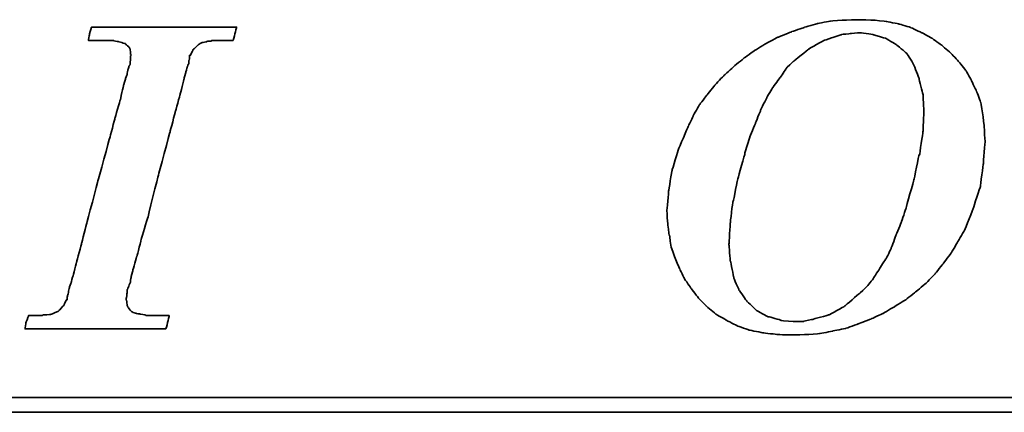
# Model space of a CAD drawing. Header units: millimetres. Extents: x 453 to 817, y 102 to 231.
# Tile 32 of 57: x 722.77 to 738.5, y 135.55 to 141.82. Entities that reach past the tile are written whole.
import ezdxf

# ---------------------------------------------------------------- set-up
doc = ezdxf.new("R2010")
doc.units = ezdxf.units.MM
doc.layers.add('DIM', color=4, linetype='CONTINUOUS')
doc.layers.add('layer 1', color=7, linetype='CONTINUOUS')

# ---------------------------------------------------------------- blocks, each defined once
blk = doc.blocks.new('TBI MOTION logo(完整正式版)')
at = {"layer": 'layer 1', "color": 22, "lineweight": 35}
for points, knots in [([(-11.34375, -6.98375), (-11.34375, -6.98375), (-10.91375, -7.43875), (-10.91375, -7.43875), (-10.91375, -7.43875), (-10.91375, -7.43875), (-10.38625, -7.87125), (-10.38625, -7.87125), (-10.38625, -7.87125), (-10.38625, -7.87125), (-9.81125, -8.20375), (-9.81125, -8.20375), (-9.81125, -8.20375), (-9.81125, -8.20375), (-9.21125, -8.51875), (-9.21125, -8.51875), (-9.21125, -8.51875), (-9.21125, -8.51875), (-8.51625, -8.75875), (-8.51625, -8.75875), (-8.51625, -8.75875), (-8.51625, -8.75875), (-7.77125, -8.90375), (-7.77125, -8.90375), (-7.77125, -8.90375), (-7.77125, -8.90375), (-6.97875, -8.99875), (-6.97875, -8.99875), (-6.97875, -8.99875), (-6.97875, -8.99875), (-6.14125, -9.02375), (-6.14125, -9.02375), (-6.14125, -9.02375), (-6.14125, -9.02375), (-5.37125, -8.99875), (-5.37125, -8.99875), (-5.37125, -8.99875), (-5.37125, -8.99875), (-4.65375, -8.94875), (-4.65375, -8.94875), (-4.65375, -8.94875), (-4.65375, -8.94875), (-3.93375, -8.80625), (-3.93375, -8.80625), (-3.93375, -8.80625), (-3.93375, -8.80625), (-3.21375, -8.66375), (-3.21375, -8.66375), (-3.21375, -8.66375), (-3.21375, -8.66375), (-2.49375, -8.39875), (-2.49375, -8.39875), (-2.49375, -8.39875), (-2.49375, -8.39875), (-1.79875, -8.13375), (-1.79875, -8.13375), (-1.79875, -8.13375), (-1.79875, -8.13375), (-1.17375, -7.84375), (-1.17375, -7.84375), (-1.17375, -7.84375), (-1.17375, -7.84375), (-0.52375, -7.46375), (-0.52375, -7.46375), (-0.52375, -7.46375), (-0.52375, -7.46375), (0.10124, -7.07875), (0.10124, -7.07875), (0.10124, -7.07875), (0.10124, -7.07875), (0.67625, -6.62375), (0.67625, -6.62375), (0.67625, -6.62375), (0.67625, -6.62375), (1.24874, -6.14375), (1.24874, -6.14375), (1.24874, -6.14375), (1.24874, -6.14375), (1.72874, -5.64125), (1.72874, -5.64125), (1.72874, -5.64125), (1.72874, -5.64125), (2.18624, -5.06375), (2.18624, -5.06375), (2.18624, -5.06375), (2.18624, -5.06375), (2.61625, -4.48874), (2.61625, -4.48874), (2.61625, -4.48874), (2.61625, -4.48874), (3.00125, -3.83874), (3.00125, -3.83874), (3.00125, -3.83874), (3.00125, -3.83874), (3.36124, -3.21374), (3.36124, -3.21374), (3.36124, -3.21374), (3.36124, -3.21374), (3.84374, -1.99125), (3.84374, -1.99125), (3.84374, -1.99125), (3.84374, -1.99125), (4.22625, -0.81875), (4.22625, -0.81875), (4.22625, -0.81875), (4.22625, -0.81875), (4.39125, 0.45624), (4.39125, 0.45624), (4.39125, 0.45624), (4.39125, 0.45624), (4.48874, 1.70124), (4.48874, 1.70124), (4.48874, 1.70124), (4.48874, 1.70124), (4.43874, 2.44625), (4.43874, 2.44625), (4.43874, 2.44625), (4.43874, 2.44625), (4.36874, 3.14125), (4.36874, 3.14125), (4.36874, 3.14125), (4.36874, 3.14125), (4.25125, 3.81125), (4.25125, 3.81125), (4.25125, 3.81125), (4.25125, 3.81125), (4.03124, 4.41125), (4.03124, 4.41125), (4.03124, 4.41125), (4.03124, 4.41125), (3.74374, 5.01125), (3.74374, 5.01125), (3.74374, 5.01125), (3.74374, 5.01125), (3.43124, 5.58875), (3.43124, 5.58875), (3.43124, 5.58875), (3.43124, 5.58875), (3.02625, 6.09125), (3.02625, 6.09125), (3.02625, 6.09125), (3.02625, 6.09125), (2.59374, 6.54875), (2.59374, 6.54875), (2.59374, 6.54875), (2.59374, 6.54875), (2.09124, 6.98125), (2.09124, 6.98125), (2.09124, 6.98125), (2.09124, 6.98125), (1.56124, 7.36625), (1.56124, 7.36625), (1.56124, 7.36625), (1.56124, 7.36625), (0.98624, 7.67625), (0.98624, 7.67625), (0.98624, 7.67625), (0.98624, 7.67625), (0.38624, 7.96375), (0.38624, 7.96375), (0.38624, 7.96375), (0.38624, 7.96375), (-0.25875, 8.15625), (-0.25875, 8.15625), (-0.25875, 8.15625), (-0.25875, 8.15625), (-0.98125, 8.30125), (-0.98125, 8.30125), (-0.98125, 8.30125), (-0.98125, 8.30125), (-1.70124, 8.37125), (-1.70124, 8.37125), (-1.70124, 8.37125), (-1.70124, 8.37125), (-2.49375, 8.39624), (-2.49375, 8.39624), (-2.49375, 8.39624), (-2.49375, 8.39624), (-3.28625, 8.37125), (-3.28625, 8.37125), (-3.28625, 8.37125), (-3.28625, 8.37125), (-4.05125, 8.32125), (-4.05125, 8.32125), (-4.05125, 8.32125), (-4.05125, 8.32125), (-4.77375, 8.18125), (-4.77375, 8.18125), (-4.77375, 8.18125), (-4.77375, 8.18125), (-5.51625, 7.96375), (-5.51625, 7.96375), (-5.51625, 7.96375), (-5.51625, 7.96375), (-6.21125, 7.72625), (-6.21125, 7.72625), (-6.21125, 7.72625), (-6.21125, 7.72625), (-6.92875, 7.43625), (-6.92875, 7.43625), (-6.92875, 7.43625), (-6.92875, 7.43625), (-7.57875, 7.10125), (-7.57875, 7.10125), (-7.57875, 7.10125), (-7.57875, 7.10125), (-8.24875, 6.69125), (-8.24875, 6.69125), (-8.24875, 6.69125), (-8.24875, 6.69125), (-8.84875, 6.26125), (-8.84875, 6.26125), (-8.84875, 6.26125), (-8.84875, 6.26125), (-9.42625, 5.78125), (-9.42625, 5.78125), (-9.42625, 5.78125), (-9.42625, 5.78125), (-9.95375, 5.30125), (-9.95375, 5.30125), (-9.95375, 5.30125), (-9.95375, 5.30125), (-10.43375, 4.79624), (-10.43375, 4.79624), (-10.43375, 4.79624), (-10.43375, 4.79624), (-10.88875, 4.22125), (-10.88875, 4.22125), (-10.88875, 4.22125), (-10.88875, 4.22125), (-11.29875, 3.69375), (-11.29875, 3.69375), (-11.29875, 3.69375), (-11.29875, 3.69375), (-11.63375, 3.09125), (-11.63375, 3.09125), (-11.63375, 3.09125), (-11.63375, 3.09125), (-11.91875, 2.49625), (-11.91875, 2.49625), (-11.91875, 2.49625), (-11.91875, 2.49625), (-12.44875, 1.24625), (-12.44875, 1.24625), (-12.44875, 1.24625), (-12.44875, 1.24625), (-12.80875, 0.06874), (-12.80875, 0.06874), (-12.80875, 0.06874), (-12.80875, 0.06874), (-12.99875, -1.07875), (-12.99875, -1.07875), (-12.99875, -1.07875), (-12.99875, -1.07875), (-13.09375, -2.18375), (-13.09375, -2.18375), (-13.09375, -2.18375), (-13.09375, -2.18375), (-13.04875, -2.85375), (-13.04875, -2.85375), (-13.04875, -2.85375), (-13.04875, -2.85375), (-12.97375, -3.50375), (-12.97375, -3.50375), (-12.97375, -3.50375), (-12.97375, -3.50375), (-12.95375, -3.50375), (-12.95375, -3.50375), (-12.95375, -3.50375), (-12.95375, -3.50375), (-12.85375, -4.17375), (-12.85375, -4.17375), (-12.85375, -4.17375), (-12.85375, -4.17375), (-12.63875, -4.77624), (-12.63875, -4.77624), (-12.63875, -4.77624), (-12.63875, -4.77624), (-12.39875, -5.35125), (-12.39875, -5.35125), (-12.39875, -5.35125), (-12.39875, -5.35125), (-12.11375, -5.92875), (-12.11375, -5.92875), (-12.11375, -5.92875), (-12.11375, -5.92875), (-11.75375, -6.45375), (-11.75375, -6.45375), (-11.75375, -6.45375), (-11.75375, -6.45375), (-11.34375, -6.98375), (-11.34375, -6.98375)], [0, 0, 0, 0, 0.01369863, 0.01369863, 0.01369863, 0.01369864, 0.02739726, 0.02739726, 0.02739726, 0.02739727, 0.04109589, 0.04109589, 0.04109589, 0.0410959, 0.05479452, 0.05479452, 0.05479452, 0.05479453, 0.06849315, 0.06849315, 0.06849315, 0.06849316, 0.08219178, 0.08219178, 0.08219178, 0.08219179, 0.09589041, 0.09589041, 0.09589041, 0.09589042, 0.10958904, 0.10958904, 0.10958904, 0.10958905, 0.12328767, 0.12328767, 0.12328767, 0.12328768, 0.1369863, 0.1369863, 0.1369863, 0.13698631, 0.15068493, 0.15068493, 0.15068493, 0.15068494, 0.16438356, 0.16438356, 0.16438356, 0.16438357, 0.17808219, 0.17808219, 0.17808219, 0.1780822, 0.19178082, 0.19178082, 0.19178082, 0.19178083, 0.20547945, 0.20547945, 0.20547945, 0.20547946, 0.21917808, 0.21917808, 0.21917808, 0.21917809, 0.23287671, 0.23287671, 0.23287671, 0.23287672, 0.24657534, 0.24657534, 0.24657534, 0.24657535, 0.26027397, 0.26027397, 0.26027397, 0.26027398, 0.2739726, 0.2739726, 0.2739726, 0.27397261, 0.28767123, 0.28767123, 0.28767123, 0.28767124, 0.30136986, 0.30136986, 0.30136986, 0.30136987, 0.31506849, 0.31506849, 0.31506849, 0.3150685, 0.32876712, 0.32876712, 0.32876712, 0.32876713, 0.34246575, 0.34246575, 0.34246575, 0.34246576, 0.35616438, 0.35616438, 0.35616438, 0.35616439, 0.36986301, 0.36986301, 0.36986301, 0.36986302, 0.38356164, 0.38356164, 0.38356164, 0.38356165, 0.39726027, 0.39726027, 0.39726027, 0.39726028, 0.4109589, 0.4109589, 0.4109589, 0.41095891, 0.42465753, 0.42465753, 0.42465753, 0.42465754, 0.43835616, 0.43835616, 0.43835616, 0.43835617, 0.45205479, 0.45205479, 0.45205479, 0.4520548, 0.46575342, 0.46575342, 0.46575342, 0.46575343, 0.47945205, 0.47945205, 0.47945205, 0.47945206, 0.49315068, 0.49315068, 0.49315068, 0.49315069, 0.50684932, 0.50684932, 0.50684932, 0.50684933, 0.52054795, 0.52054795, 0.52054795, 0.52054796, 0.53424658, 0.53424658, 0.53424658, 0.53424659, 0.54794521, 0.54794521, 0.54794521, 0.54794522, 0.56164384, 0.56164384, 0.56164384, 0.56164385, 0.57534247, 0.57534247, 0.57534247, 0.57534248, 0.5890411, 0.5890411, 0.5890411, 0.58904111, 0.60273973, 0.60273973, 0.60273973, 0.60273974, 0.61643836, 0.61643836, 0.61643836, 0.61643837, 0.63013699, 0.63013699, 0.63013699, 0.630137, 0.64383562, 0.64383562, 0.64383562, 0.64383563, 0.65753425, 0.65753425, 0.65753425, 0.65753426, 0.67123288, 0.67123288, 0.67123288, 0.67123289, 0.68493151, 0.68493151, 0.68493151, 0.68493152, 0.69863014, 0.69863014, 0.69863014, 0.69863015, 0.71232877, 0.71232877, 0.71232877, 0.71232878, 0.7260274, 0.7260274, 0.7260274, 0.72602741, 0.73972603, 0.73972603, 0.73972603, 0.73972604, 0.75342466, 0.75342466, 0.75342466, 0.75342467, 0.76712329, 0.76712329, 0.76712329, 0.7671233, 0.78082192, 0.78082192, 0.78082192, 0.78082193, 0.79452055, 0.79452055, 0.79452055, 0.79452056, 0.80821918, 0.80821918, 0.80821918, 0.80821919, 0.82191781, 0.82191781, 0.82191781, 0.82191782, 0.83561644, 0.83561644, 0.83561644, 0.83561645, 0.84931507, 0.84931507, 0.84931507, 0.84931508, 0.8630137, 0.8630137, 0.8630137, 0.86301371, 0.87671233, 0.87671233, 0.87671233, 0.87671234, 0.89041096, 0.89041096, 0.89041096, 0.89041097, 0.90410959, 0.90410959, 0.90410959, 0.9041096, 0.91780822, 0.91780822, 0.91780822, 0.91780823, 0.93150685, 0.93150685, 0.93150685, 0.93150686, 0.94520548, 0.94520548, 0.94520548, 0.94520549, 0.95890411, 0.95890411, 0.95890411, 0.95890412, 0.97260274, 0.97260274, 0.97260274, 0.97260275, 0.98630137, 0.98630137, 0.98630137, 0.98630138, 1, 1, 1, 1]), ([(-40.59125, -7.94375), (-40.59125, -7.94375), (-40.97375, -7.94375), (-40.97375, -7.94375), (-40.97375, -7.94375), (-40.97375, -7.94375), (-41.38125, -7.94375), (-41.38125, -7.94375), (-41.38125, -7.94375), (-41.38125, -7.94375), (-41.54875, -7.94375), (-41.54875, -7.94375), (-41.54875, -7.94375), (-41.54875, -7.94375), (-41.59875, -7.94375), (-41.59875, -7.94375), (-41.59875, -7.94375), (-41.59875, -7.94375), (-41.88375, -7.94375), (-41.88375, -7.94375), (-41.88375, -7.94375), (-41.88375, -7.94375), (-41.90875, -7.91875), (-41.90875, -7.91875), (-41.90875, -7.91875), (-41.90875, -7.91875), (-42.19875, -7.87125), (-42.19875, -7.87125), (-42.19875, -7.87125), (-42.19875, -7.87125), (-42.43875, -7.82375), (-42.43875, -7.82375), (-42.43875, -7.82375), (-42.43875, -7.82375), (-42.45875, -7.82375), (-42.45875, -7.82375), (-42.45875, -7.82375), (-42.45875, -7.82375), (-42.48625, -7.82375), (-42.48625, -7.82375), (-42.48625, -7.82375), (-42.48625, -7.82375), (-42.67625, -7.72375), (-42.67625, -7.72375), (-42.67625, -7.72375), (-42.67625, -7.72375), (-42.70125, -7.70375), (-42.70125, -7.70375), (-42.70125, -7.70375), (-42.70125, -7.70375), (-42.72375, -7.67875), (-42.72375, -7.67875), (-42.72375, -7.67875), (-42.72375, -7.67875), (-42.86875, -7.48875), (-42.86875, -7.48875), (-42.86875, -7.48875), (-42.86875, -7.48875), (-42.89375, -7.43875), (-42.89375, -7.43875), (-42.89375, -7.43875), (-42.89375, -7.43875), (-42.91875, -7.38875), (-42.91875, -7.38875), (-42.91875, -7.38875), (-42.91875, -7.38875), (-42.93875, -7.12875), (-42.93875, -7.12875), (-42.93875, -7.12875), (-42.93875, -7.12875), (-42.96375, -7.10375), (-42.96375, -7.10375), (-42.96375, -7.10375), (-42.96375, -7.10375), (-42.96375, -7.05375), (-42.96375, -7.05375), (-42.96375, -7.05375), (-42.96375, -7.05375), (-42.96375, -7.00875), (-42.96375, -7.00875), (-42.96375, -7.00875), (-42.96375, -7.00875), (-42.91875, -6.69625), (-42.91875, -6.69625), (-42.91875, -6.69625), (-42.91875, -6.69625), (-42.91875, -6.62375), (-42.91875, -6.62375), (-42.91875, -6.62375), (-42.91875, -6.62375), (-42.91875, -6.59625), (-42.91875, -6.59625), (-42.91875, -6.59625), (-42.91875, -6.59625), (-42.91875, -6.57375), (-42.91875, -6.57375), (-42.91875, -6.57375), (-42.91875, -6.57375), (-42.91875, -6.52875), (-42.91875, -6.52875), (-42.91875, -6.52875), (-42.91875, -6.52875), (-42.89375, -6.50375), (-42.89375, -6.50375), (-42.89375, -6.50375), (-42.89375, -6.50375), (-42.84375, -6.38375), (-42.84375, -6.38375), (-42.84375, -6.38375), (-42.84375, -6.38375), (-42.84375, -6.35875), (-42.84375, -6.35875), (-42.84375, -6.35875), (-42.84375, -6.35875), (-42.74625, -6.14375), (-42.74625, -6.14375), (-42.74625, -6.14375), (-42.74625, -6.14375), (-42.70125, -5.85375), (-42.70125, -5.85375), (-42.70125, -5.85375), (-42.70125, -5.85375), (-42.60375, -5.47125), (-42.60375, -5.47125), (-42.60375, -5.47125), (-42.60375, -5.47125), (-42.60375, -5.44875), (-42.60375, -5.44875), (-42.60375, -5.44875), (-42.60375, -5.44875), (-42.38875, -4.67875), (-42.38875, -4.67875), (-42.38875, -4.67875), (-42.38875, -4.67875), (-42.36375, -4.65375), (-42.36375, -4.65375), (-42.36375, -4.65375), (-42.36375, -4.65375), (-42.12375, -3.69625), (-42.12375, -3.69625), (-42.12375, -3.69625), (-42.12375, -3.69625), (-42.12375, -3.67374), (-42.12375, -3.67374), (-42.12375, -3.67374), (-42.12375, -3.67374), (-41.78875, -2.59374), (-41.78875, -2.59374), (-41.78875, -2.59374), (-41.78875, -2.59374), (-41.18875, -0.19375), (-41.18875, -0.19375), (-41.18875, -0.19375), (-41.18875, -0.19375), (-40.54375, 2.20624), (-40.54375, 2.20624), (-40.54375, 2.20624), (-40.54375, 2.20624), (-40.25375, 3.30875), (-40.25375, 3.30875), (-40.25375, 3.30875), (-40.25375, 3.30875), (-39.98875, 4.27125), (-39.98875, 4.27125), (-39.98875, 4.27125), (-39.98875, 4.27125), (-39.77375, 5.13125), (-39.77375, 5.13125), (-39.77375, 5.13125), (-39.77375, 5.13125), (-39.67875, 5.47125), (-39.67875, 5.47125), (-39.67875, 5.47125), (-39.67875, 5.47125), (-39.60375, 5.75625), (-39.60375, 5.75625), (-39.60375, 5.75625), (-39.60375, 5.75625), (-39.60375, 5.78125), (-39.60375, 5.78125), (-39.60375, 5.78125), (-39.60375, 5.78125), (-39.50875, 5.97125), (-39.50875, 5.97125), (-39.50875, 5.97125), (-39.50875, 5.97125), (-39.50875, 6.13875), (-39.50875, 6.13875), (-39.50875, 6.13875), (-39.50875, 6.13875), (-39.48625, 6.16625), (-39.48625, 6.16625), (-39.48625, 6.16625), (-39.48625, 6.16625), (-39.46125, 6.28625), (-39.46125, 6.28625), (-39.46125, 6.28625), (-39.46125, 6.28625), (-39.46125, 6.42625), (-39.46125, 6.42625), (-39.46125, 6.42625), (-39.46125, 6.42625), (-39.41375, 6.42625), (-39.41375, 6.42625), (-39.41375, 6.42625), (-39.41375, 6.42625), (-39.29375, 6.69125), (-39.29375, 6.69125), (-39.29375, 6.69125), (-39.29375, 6.69125), (-39.26875, 6.74125), (-39.26875, 6.74125), (-39.26875, 6.74125), (-39.26875, 6.74125), (-39.24375, 6.76625), (-39.24375, 6.76625), (-39.24375, 6.76625), (-39.24375, 6.76625), (-38.98375, 7.00624), (-38.98375, 7.00624), (-38.98375, 7.00624), (-38.98375, 7.00624), (-38.95625, 7.02624), (-38.95625, 7.02624), (-38.95625, 7.02624), (-38.95625, 7.02624), (-38.78875, 7.12624), (-38.78875, 7.12624), (-38.78875, 7.12624), (-38.78875, 7.12624), (-38.76375, 7.12624), (-38.76375, 7.12624), (-38.76375, 7.12624), (-38.76375, 7.12624), (-38.74375, 7.12624), (-38.74375, 7.12624), (-38.74375, 7.12624), (-38.74375, 7.12624), (-38.52875, 7.17125), (-38.52875, 7.17125), (-38.52875, 7.17125), (-38.52875, 7.17125), (-38.52875, 7.19624), (-38.52875, 7.19624), (-38.52875, 7.19624), (-38.52875, 7.19624), (-38.50375, 7.19624), (-38.50375, 7.19624), (-38.50375, 7.19624), (-38.50375, 7.19624), (-38.26125, 7.21875), (-38.26125, 7.21875), (-38.26125, 7.21875), (-38.26125, 7.21875), (-38.23875, 7.24624), (-38.23875, 7.24624), (-38.23875, 7.24624), (-38.23875, 7.24624), (-38.21625, 7.24624), (-38.21625, 7.24624), (-38.21625, 7.24624), (-38.21625, 7.24624), (-38.18875, 7.24624), (-38.18875, 7.24624), (-38.18875, 7.24624), (-38.18875, 7.24624), (-37.90375, 7.24624), (-37.90375, 7.24624), (-37.90375, 7.24624), (-37.90375, 7.24624), (-37.85375, 7.24624), (-37.85375, 7.24624), (-37.85375, 7.24624), (-37.85375, 7.24624), (-37.75875, 7.24624), (-37.75875, 7.24624), (-37.75875, 7.24624), (-37.75875, 7.24624), (-37.42375, 7.24624), (-37.42375, 7.24624), (-37.42375, 7.24624), (-37.42375, 7.24624), (-37.08875, 7.24624), (-37.08875, 7.24624), (-37.08875, 7.24624), (-37.08875, 7.24624), (-37.06375, 7.24624), (-37.06375, 7.24624), (-37.06375, 7.24624), (-37.06375, 7.24624), (-37.06375, 7.26624), (-37.06375, 7.26624), (-37.06375, 7.26624), (-37.06375, 7.26624), (-37.03875, 7.29125), (-37.03875, 7.29125), (-37.03875, 7.29125), (-37.03875, 7.29125), (-37.03875, 7.31625), (-37.03875, 7.31625), (-37.03875, 7.31625), (-37.03875, 7.31625), (-36.94125, 7.67625), (-36.94125, 7.67625), (-36.94125, 7.67625), (-36.94125, 7.67625), (-36.86875, 7.98625), (-36.86875, 7.98625), (-36.86875, 7.98625), (-36.86875, 7.98625), (-36.98875, 7.98625), (-36.98875, 7.98625), (-36.98875, 7.98625), (-36.98875, 7.98625), (-37.42375, 7.98625), (-37.42375, 7.98625), (-37.42375, 7.98625), (-37.42375, 7.98625), (-37.94875, 7.98625), (-37.94875, 7.98625), (-37.94875, 7.98625), (-37.94875, 7.98625), (-38.57375, 7.98625), (-38.57375, 7.98625), (-38.57375, 7.98625), (-38.57375, 7.98625), (-39.29375, 7.98625), (-39.29375, 7.98625), (-39.29375, 7.98625), (-39.29375, 7.98625), (-40.82875, 7.98625), (-40.82875, 7.98625), (-40.82875, 7.98625), (-40.82875, 7.98625), (-42.36375, 7.98625), (-42.36375, 7.98625), (-42.36375, 7.98625), (-42.36375, 7.98625), (-43.08375, 7.98625), (-43.08375, 7.98625), (-43.08375, 7.98625), (-43.08375, 7.98625), (-43.70875, 7.98625), (-43.70875, 7.98625), (-43.70875, 7.98625), (-43.70875, 7.98625), (-44.23375, 7.98625), (-44.23375, 7.98625), (-44.23375, 7.98625), (-44.23375, 7.98625), (-44.66875, 7.98625), (-44.66875, 7.98625), (-44.66875, 7.98625), (-44.66875, 7.98625), (-44.88375, 7.98625), (-44.88375, 7.98625), (-44.88375, 7.98625), (-44.88375, 7.98625), (-44.90875, 7.94125), (-44.90875, 7.94125), (-44.90875, 7.94125), (-44.90875, 7.94125), (-44.90875, 7.91625), (-44.90875, 7.91625), (-44.90875, 7.91625), (-44.90875, 7.91625), (-45.00375, 7.55625), (-45.00375, 7.55625), (-45.00375, 7.55625), (-45.00375, 7.55625), (-45.05375, 7.24624), (-45.05375, 7.24624), (-45.05375, 7.24624), (-45.05375, 7.24624), (-44.61875, 7.24624), (-44.61875, 7.24624), (-44.61875, 7.24624), (-44.61875, 7.24624), (-44.11375, 7.24624), (-44.11375, 7.24624), (-44.11375, 7.24624), (-44.11375, 7.24624), (-43.99375, 7.24624), (-43.99375, 7.24624), (-43.99375, 7.24624), (-43.99375, 7.24624), (-43.94625, 7.24624), (-43.94625, 7.24624), (-43.94625, 7.24624), (-43.94625, 7.24624), (-43.92374, 7.24624), (-43.92374, 7.24624), (-43.92374, 7.24624), (-43.92374, 7.24624), (-43.65875, 7.24624), (-43.65875, 7.24624), (-43.65875, 7.24624), (-43.65875, 7.24624), (-43.63875, 7.21875), (-43.63875, 7.21875), (-43.63875, 7.21875), (-43.63875, 7.21875), (-43.46875, 7.19624), (-43.46875, 7.19624), (-43.46875, 7.19624), (-43.46875, 7.19624), (-43.39875, 7.19624), (-43.39875, 7.19624), (-43.39875, 7.19624), (-43.39875, 7.19624), (-43.37125, 7.17125), (-43.37125, 7.17125), (-43.37125, 7.17125), (-43.37125, 7.17125), (-43.34875, 7.17125), (-43.34875, 7.17125), (-43.34875, 7.17125), (-43.34875, 7.17125), (-43.20375, 7.12624), (-43.20375, 7.12624), (-43.20375, 7.12624), (-43.20375, 7.12624), (-43.05875, 7.07624), (-43.05875, 7.07624), (-43.05875, 7.07624), (-43.05875, 7.07624), (-43.01375, 7.07624), (-43.01375, 7.07624), (-43.01375, 7.07624), (-43.01375, 7.07624), (-42.98875, 7.02624), (-42.98875, 7.02624), (-42.98875, 7.02624), (-42.98875, 7.02624), (-42.79875, 6.86125), (-42.79875, 6.86125), (-42.79875, 6.86125), (-42.79875, 6.86125), (-42.77375, 6.81125), (-42.77375, 6.81125), (-42.77375, 6.81125), (-42.77375, 6.81125), (-42.74625, 6.76625), (-42.74625, 6.76625), (-42.74625, 6.76625), (-42.74625, 6.76625), (-42.72375, 6.47625), (-42.72375, 6.47625), (-42.72375, 6.47625), (-42.72375, 6.47625), (-42.70125, 6.45124), (-42.70125, 6.45124), (-42.70125, 6.45124), (-42.70125, 6.45124), (-42.70125, 6.42625), (-42.70125, 6.42625), (-42.70125, 6.42625), (-42.70125, 6.42625), (-42.72375, 6.40625), (-42.72375, 6.40625), (-42.72375, 6.40625), (-42.72375, 6.40625), (-42.74625, 5.97125), (-42.74625, 5.97125), (-42.74625, 5.97125), (-42.74625, 5.97125), (-42.74625, 5.94625), (-42.74625, 5.94625), (-42.74625, 5.94625), (-42.74625, 5.94625), (-42.74625, 5.92625), (-42.74625, 5.92625), (-42.74625, 5.92625), (-42.74625, 5.92625), (-42.77375, 5.87625), (-42.77375, 5.87625), (-42.77375, 5.87625), (-42.77375, 5.87625), (-42.81875, 5.80625), (-42.81875, 5.80625), (-42.81875, 5.80625), (-42.81875, 5.80625), (-42.86875, 5.63625), (-42.86875, 5.63625), (-42.86875, 5.63625), (-42.86875, 5.63625), (-42.91875, 5.39625), (-42.91875, 5.39625), (-42.91875, 5.39625), (-42.91875, 5.39625), (-42.91875, 5.37124), (-42.91875, 5.37124), (-42.91875, 5.37124), (-42.91875, 5.37124), (-43.01375, 5.10874), (-43.01375, 5.10874), (-43.01375, 5.10874), (-43.01375, 5.10874), (-43.10875, 4.77124), (-43.10875, 4.77124), (-43.10875, 4.77124), (-43.10875, 4.77124), (-43.29875, 3.95625), (-43.29875, 3.95625), (-43.29875, 3.95625), (-43.29875, 3.95625), (-43.58875, 2.95125), (-43.58875, 2.95125), (-43.58875, 2.95125), (-43.58875, 2.95125), (-43.87375, 1.87125), (-43.87375, 1.87125), (-43.87375, 1.87125), (-43.87375, 1.87125), (-44.52625, -0.50374), (-44.52625, -0.50374), (-44.52625, -0.50374), (-44.52625, -0.50374), (-45.14875, -2.85375), (-45.14875, -2.85375), (-45.14875, -2.85375), (-45.14875, -2.85375), (-45.43375, -3.95875), (-45.43375, -3.95875), (-45.43375, -3.95875), (-45.43375, -3.95875), (-45.69875, -4.96875), (-45.69875, -4.96875), (-45.69875, -4.96875), (-45.69875, -4.96875), (-45.91375, -5.78375), (-45.91375, -5.78375), (-45.91375, -5.78375), (-45.91375, -5.78375), (-46.01375, -6.11875), (-46.01375, -6.11875), (-46.01375, -6.11875), (-46.01375, -6.11875), (-46.01375, -6.14375), (-46.01375, -6.14375), (-46.01375, -6.14375), (-46.01375, -6.14375), (-46.10875, -6.40875), (-46.10875, -6.40875), (-46.10875, -6.40875), (-46.10875, -6.40875), (-46.15375, -6.64875), (-46.15375, -6.64875), (-46.15375, -6.64875), (-46.15375, -6.64875), (-46.20375, -6.83875), (-46.20375, -6.83875), (-46.20375, -6.83875), (-46.20375, -6.83875), (-46.22875, -6.93375), (-46.22875, -6.93375), (-46.22875, -6.93375), (-46.22875, -6.93375), (-46.22875, -7.07875), (-46.22875, -7.07875), (-46.22875, -7.07875), (-46.22875, -7.07875), (-46.27375, -7.07875), (-46.27375, -7.07875), (-46.27375, -7.07875), (-46.27375, -7.07875), (-46.39375, -7.34375), (-46.39375, -7.34375), (-46.39375, -7.34375), (-46.39375, -7.34375), (-46.39375, -7.36875), (-46.39375, -7.36875), (-46.39375, -7.36875), (-46.39375, -7.36875), (-46.42125, -7.38875), (-46.42125, -7.38875), (-46.42125, -7.38875), (-46.42125, -7.38875), (-46.68375, -7.67875), (-46.68375, -7.67875), (-46.68375, -7.67875), (-46.68375, -7.67875), (-46.70875, -7.70375), (-46.70875, -7.70375), (-46.70875, -7.70375), (-46.70875, -7.70375), (-46.75375, -7.72375), (-46.75375, -7.72375), (-46.75375, -7.72375), (-46.75375, -7.72375), (-47.08875, -7.87125), (-47.08875, -7.87125), (-47.08875, -7.87125), (-47.08875, -7.87125), (-47.11625, -7.87125), (-47.11625, -7.87125), (-47.11625, -7.87125), (-47.11625, -7.87125), (-47.13875, -7.89375), (-47.13875, -7.89375), (-47.13875, -7.89375), (-47.13875, -7.89375), (-47.56875, -7.91875), (-47.56875, -7.91875), (-47.56875, -7.91875), (-47.56875, -7.91875), (-47.59625, -7.94375), (-47.59625, -7.94375), (-47.59625, -7.94375), (-47.59625, -7.94375), (-47.64375, -7.94375), (-47.64375, -7.94375), (-47.64375, -7.94375), (-47.64375, -7.94375), (-47.73625, -7.94375), (-47.73625, -7.94375), (-47.73625, -7.94375), (-47.73625, -7.94375), (-48.07375, -7.94375), (-48.07375, -7.94375), (-48.07375, -7.94375), (-48.07375, -7.94375), (-48.36125, -7.94375), (-48.36125, -7.94375), (-48.36125, -7.94375), (-48.36125, -7.94375), (-48.36125, -7.96625), (-48.36125, -7.96625), (-48.36125, -7.96625), (-48.36125, -7.96625), (-48.36125, -7.99125), (-48.36125, -7.99125), (-48.36125, -7.99125), (-48.36125, -7.99125), (-48.38875, -8.01375), (-48.38875, -8.01375), (-48.38875, -8.01375), (-48.38875, -8.01375), (-48.50875, -8.34875), (-48.50875, -8.34875), (-48.50875, -8.34875), (-48.50875, -8.34875), (-48.55375, -8.68625), (-48.55375, -8.68625), (-48.55375, -8.68625), (-48.55375, -8.68625), (-48.45875, -8.68625), (-48.45875, -8.68625), (-48.45875, -8.68625), (-48.45875, -8.68625), (-48.07375, -8.68625), (-48.07375, -8.68625), (-48.07375, -8.68625), (-48.07375, -8.68625), (-47.52375, -8.68625), (-47.52375, -8.68625), (-47.52375, -8.68625), (-47.52375, -8.68625), (-46.92375, -8.68625), (-46.92375, -8.68625), (-46.92375, -8.68625), (-46.92375, -8.68625), (-46.25375, -8.68625), (-46.25375, -8.68625), (-46.25375, -8.68625), (-46.25375, -8.68625), (-46.20375, -8.68625), (-46.20375, -8.68625), (-46.20375, -8.68625), (-46.20375, -8.68625), (-44.71375, -8.68625), (-44.71375, -8.68625), (-44.71375, -8.68625), (-44.71375, -8.68625), (-43.22875, -8.68625), (-43.22875, -8.68625), (-43.22875, -8.68625), (-43.22875, -8.68625), (-42.55875, -8.68625), (-42.55875, -8.68625), (-42.55875, -8.68625), (-42.55875, -8.68625), (-42.50875, -8.68625), (-42.50875, -8.68625), (-42.50875, -8.68625), (-42.50875, -8.68625), (-41.93375, -8.68625), (-41.93375, -8.68625), (-41.93375, -8.68625), (-41.93375, -8.68625), (-41.38125, -8.68625), (-41.38125, -8.68625), (-41.38125, -8.68625), (-41.38125, -8.68625), (-40.97375, -8.68625), (-40.97375, -8.68625), (-40.97375, -8.68625), (-40.97375, -8.68625), (-40.78125, -8.68625), (-40.78125, -8.68625), (-40.78125, -8.68625), (-40.78125, -8.68625), (-40.78125, -8.63875), (-40.78125, -8.63875), (-40.78125, -8.63875), (-40.78125, -8.63875), (-40.75875, -8.63875), (-40.75875, -8.63875), (-40.75875, -8.63875), (-40.75875, -8.63875), (-40.66375, -8.27875), (-40.66375, -8.27875), (-40.66375, -8.27875), (-40.66375, -8.27875), (-40.59125, -7.94375), (-40.59125, -7.94375)], [0, 0, 0, 0, 0.00558659, 0.00558659, 0.00558659, 0.0055866, 0.01117318, 0.01117318, 0.01117318, 0.01117319, 0.01675978, 0.01675978, 0.01675978, 0.01675979, 0.02234637, 0.02234637, 0.02234637, 0.02234638, 0.02793296, 0.02793296, 0.02793296, 0.02793297, 0.03351955, 0.03351955, 0.03351955, 0.03351956, 0.03910615, 0.03910615, 0.03910615, 0.03910616, 0.04469274, 0.04469274, 0.04469274, 0.04469275, 0.05027933, 0.05027933, 0.05027933, 0.05027934, 0.05586592, 0.05586592, 0.05586592, 0.05586593, 0.06145251, 0.06145251, 0.06145251, 0.06145252, 0.06703911, 0.06703911, 0.06703911, 0.06703912, 0.0726257, 0.0726257, 0.0726257, 0.07262571, 0.07821229, 0.07821229, 0.07821229, 0.0782123, 0.08379888, 0.08379888, 0.08379888, 0.08379889, 0.08938547, 0.08938547, 0.08938547, 0.08938548, 0.09497207, 0.09497207, 0.09497207, 0.09497208, 0.10055866, 0.10055866, 0.10055866, 0.10055867, 0.10614525, 0.10614525, 0.10614525, 0.10614526, 0.11173184, 0.11173184, 0.11173184, 0.11173185, 0.11731844, 0.11731844, 0.11731844, 0.11731845, 0.12290503, 0.12290503, 0.12290503, 0.12290504, 0.12849162, 0.12849162, 0.12849162, 0.12849163, 0.13407821, 0.13407821, 0.13407821, 0.13407822, 0.1396648, 0.1396648, 0.1396648, 0.13966481, 0.1452514, 0.1452514, 0.1452514, 0.14525141, 0.15083799, 0.15083799, 0.15083799, 0.150838, 0.15642458, 0.15642458, 0.15642458, 0.15642459, 0.16201117, 0.16201117, 0.16201117, 0.16201118, 0.16759777, 0.16759777, 0.16759777, 0.16759778, 0.17318436, 0.17318436, 0.17318436, 0.17318437, 0.17877095, 0.17877095, 0.17877095, 0.17877096, 0.18435754, 0.18435754, 0.18435754, 0.18435755, 0.18994413, 0.18994413, 0.18994413, 0.18994414, 0.19553073, 0.19553073, 0.19553073, 0.19553074, 0.20111732, 0.20111732, 0.20111732, 0.20111733, 0.20670391, 0.20670391, 0.20670391, 0.20670392, 0.2122905, 0.2122905, 0.2122905, 0.21229051, 0.21787709, 0.21787709, 0.21787709, 0.2178771, 0.22346369, 0.22346369, 0.22346369, 0.2234637, 0.22905028, 0.22905028, 0.22905028, 0.22905029, 0.23463687, 0.23463687, 0.23463687, 0.23463688, 0.24022346, 0.24022346, 0.24022346, 0.24022347, 0.24581006, 0.24581006, 0.24581006, 0.24581007, 0.25139665, 0.25139665, 0.25139665, 0.25139666, 0.25698324, 0.25698324, 0.25698324, 0.25698325, 0.26256983, 0.26256983, 0.26256983, 0.26256984, 0.26815642, 0.26815642, 0.26815642, 0.26815643, 0.27374302, 0.27374302, 0.27374302, 0.27374303, 0.27932961, 0.27932961, 0.27932961, 0.27932962, 0.2849162, 0.2849162, 0.2849162, 0.28491621, 0.29050279, 0.29050279, 0.29050279, 0.2905028, 0.29608939, 0.29608939, 0.29608939, 0.2960894, 0.30167598, 0.30167598, 0.30167598, 0.30167599, 0.30726257, 0.30726257, 0.30726257, 0.30726258, 0.31284916, 0.31284916, 0.31284916, 0.31284917, 0.31843575, 0.31843575, 0.31843575, 0.31843576, 0.32402235, 0.32402235, 0.32402235, 0.32402236, 0.32960894, 0.32960894, 0.32960894, 0.32960895, 0.33519553, 0.33519553, 0.33519553, 0.33519554, 0.34078212, 0.34078212, 0.34078212, 0.34078213, 0.34636872, 0.34636872, 0.34636872, 0.34636873, 0.35195531, 0.35195531, 0.35195531, 0.35195532, 0.3575419, 0.3575419, 0.3575419, 0.35754191, 0.36312849, 0.36312849, 0.36312849, 0.3631285, 0.36871508, 0.36871508, 0.36871508, 0.36871509, 0.37430168, 0.37430168, 0.37430168, 0.37430169, 0.37988827, 0.37988827, 0.37988827, 0.37988828, 0.38547486, 0.38547486, 0.38547486, 0.38547487, 0.39106145, 0.39106145, 0.39106145, 0.39106146, 0.39664804, 0.39664804, 0.39664804, 0.39664805, 0.40223464, 0.40223464, 0.40223464, 0.40223465, 0.40782123, 0.40782123, 0.40782123, 0.40782124, 0.41340782, 0.41340782, 0.41340782, 0.41340783, 0.41899441, 0.41899441, 0.41899441, 0.41899442, 0.42458101, 0.42458101, 0.42458101, 0.42458102, 0.4301676, 0.4301676, 0.4301676, 0.43016761, 0.43575419, 0.43575419, 0.43575419, 0.4357542, 0.44134078, 0.44134078, 0.44134078, 0.44134079, 0.44692737, 0.44692737, 0.44692737, 0.44692738, 0.45251397, 0.45251397, 0.45251397, 0.45251398, 0.45810056, 0.45810056, 0.45810056, 0.45810057, 0.46368715, 0.46368715, 0.46368715, 0.46368716, 0.46927374, 0.46927374, 0.46927374, 0.46927375, 0.47486034, 0.47486034, 0.47486034, 0.47486035, 0.48044693, 0.48044693, 0.48044693, 0.48044694, 0.48603352, 0.48603352, 0.48603352, 0.48603353, 0.49162011, 0.49162011, 0.49162011, 0.49162012, 0.4972067, 0.4972067, 0.4972067, 0.49720671, 0.5027933, 0.5027933, 0.5027933, 0.50279331, 0.50837989, 0.50837989, 0.50837989, 0.5083799, 0.51396648, 0.51396648, 0.51396648, 0.51396649, 0.51955307, 0.51955307, 0.51955307, 0.51955308, 0.52513966, 0.52513966, 0.52513966, 0.52513967, 0.53072626, 0.53072626, 0.53072626, 0.53072627, 0.53631285, 0.53631285, 0.53631285, 0.53631286, 0.54189944, 0.54189944, 0.54189944, 0.54189945, 0.54748603, 0.54748603, 0.54748603, 0.54748604, 0.55307263, 0.55307263, 0.55307263, 0.55307264, 0.55865922, 0.55865922, 0.55865922, 0.55865923, 0.56424581, 0.56424581, 0.56424581, 0.56424582, 0.5698324, 0.5698324, 0.5698324, 0.56983241, 0.57541899, 0.57541899, 0.57541899, 0.575419, 0.58100559, 0.58100559, 0.58100559, 0.5810056, 0.58659218, 0.58659218, 0.58659218, 0.58659219, 0.59217877, 0.59217877, 0.59217877, 0.59217878, 0.59776536, 0.59776536, 0.59776536, 0.59776537, 0.60335196, 0.60335196, 0.60335196, 0.60335197, 0.60893855, 0.60893855, 0.60893855, 0.60893856, 0.61452514, 0.61452514, 0.61452514, 0.61452515, 0.62011173, 0.62011173, 0.62011173, 0.62011174, 0.62569832, 0.62569832, 0.62569832, 0.62569833, 0.63128492, 0.63128492, 0.63128492, 0.63128493, 0.63687151, 0.63687151, 0.63687151, 0.63687152, 0.6424581, 0.6424581, 0.6424581, 0.64245811, 0.64804469, 0.64804469, 0.64804469, 0.6480447, 0.65363128, 0.65363128, 0.65363128, 0.65363129, 0.65921788, 0.65921788, 0.65921788, 0.65921789, 0.66480447, 0.66480447, 0.66480447, 0.66480448, 0.67039106, 0.67039106, 0.67039106, 0.67039107, 0.67597765, 0.67597765, 0.67597765, 0.67597766, 0.68156425, 0.68156425, 0.68156425, 0.68156426, 0.68715084, 0.68715084, 0.68715084, 0.68715085, 0.69273743, 0.69273743, 0.69273743, 0.69273744, 0.69832402, 0.69832402, 0.69832402, 0.69832403, 0.70391061, 0.70391061, 0.70391061, 0.70391062, 0.70949721, 0.70949721, 0.70949721, 0.70949722, 0.7150838, 0.7150838, 0.7150838, 0.71508381, 0.72067039, 0.72067039, 0.72067039, 0.7206704, 0.72625698, 0.72625698, 0.72625698, 0.72625699, 0.73184358, 0.73184358, 0.73184358, 0.73184359, 0.73743017, 0.73743017, 0.73743017, 0.73743018, 0.74301676, 0.74301676, 0.74301676, 0.74301677, 0.74860335, 0.74860335, 0.74860335, 0.74860336, 0.75418994, 0.75418994, 0.75418994, 0.75418995, 0.75977654, 0.75977654, 0.75977654, 0.75977655, 0.76536313, 0.76536313, 0.76536313, 0.76536314, 0.77094972, 0.77094972, 0.77094972, 0.77094973, 0.77653631, 0.77653631, 0.77653631, 0.77653632, 0.78212291, 0.78212291, 0.78212291, 0.78212292, 0.7877095, 0.7877095, 0.7877095, 0.78770951, 0.79329609, 0.79329609, 0.79329609, 0.7932961, 0.79888268, 0.79888268, 0.79888268, 0.79888269, 0.80446927, 0.80446927, 0.80446927, 0.80446928, 0.81005587, 0.81005587, 0.81005587, 0.81005588, 0.81564246, 0.81564246, 0.81564246, 0.81564247, 0.82122905, 0.82122905, 0.82122905, 0.82122906, 0.82681564, 0.82681564, 0.82681564, 0.82681565, 0.83240223, 0.83240223, 0.83240223, 0.83240224, 0.83798883, 0.83798883, 0.83798883, 0.83798884, 0.84357542, 0.84357542, 0.84357542, 0.84357543, 0.84916201, 0.84916201, 0.84916201, 0.84916202, 0.8547486, 0.8547486, 0.8547486, 0.85474861, 0.8603352, 0.8603352, 0.8603352, 0.86033521, 0.86592179, 0.86592179, 0.86592179, 0.8659218, 0.87150838, 0.87150838, 0.87150838, 0.87150839, 0.87709497, 0.87709497, 0.87709497, 0.87709498, 0.88268156, 0.88268156, 0.88268156, 0.88268157, 0.88826816, 0.88826816, 0.88826816, 0.88826817, 0.89385475, 0.89385475, 0.89385475, 0.89385476, 0.89944134, 0.89944134, 0.89944134, 0.89944135, 0.90502793, 0.90502793, 0.90502793, 0.90502794, 0.91061453, 0.91061453, 0.91061453, 0.91061454, 0.91620112, 0.91620112, 0.91620112, 0.91620113, 0.92178771, 0.92178771, 0.92178771, 0.92178772, 0.9273743, 0.9273743, 0.9273743, 0.92737431, 0.93296089, 0.93296089, 0.93296089, 0.9329609, 0.93854749, 0.93854749, 0.93854749, 0.9385475, 0.94413408, 0.94413408, 0.94413408, 0.94413409, 0.94972067, 0.94972067, 0.94972067, 0.94972068, 0.95530726, 0.95530726, 0.95530726, 0.95530727, 0.96089385, 0.96089385, 0.96089385, 0.96089386, 0.96648045, 0.96648045, 0.96648045, 0.96648046, 0.97206704, 0.97206704, 0.97206704, 0.97206705, 0.97765363, 0.97765363, 0.97765363, 0.97765364, 0.98324022, 0.98324022, 0.98324022, 0.98324023, 0.98882682, 0.98882682, 0.98882682, 0.98882683, 0.99441341, 0.99441341, 0.99441341, 0.99441342, 1, 1, 1, 1]), ([(-8.77875, 1.03124), (-8.77875, 1.03124), (-8.51625, 1.89625), (-8.51625, 1.89625), (-8.51625, 1.89625), (-8.51625, 1.89625), (-8.20375, 2.66375), (-8.20375, 2.66375), (-8.20375, 2.66375), (-8.20375, 2.66375), (-7.91625, 3.38125), (-7.91625, 3.38125), (-7.91625, 3.38125), (-7.91625, 3.38125), (-7.91625, 3.40624), (-7.91625, 3.40624), (-7.91625, 3.40624), (-7.91625, 3.40624), (-7.57875, 4.07624), (-7.57875, 4.07624), (-7.57875, 4.07624), (-7.57875, 4.07624), (-7.24375, 4.65125), (-7.24375, 4.65125), (-7.24375, 4.65125), (-7.24375, 4.65125), (-7.21875, 4.65125), (-7.21875, 4.65125), (-7.21875, 4.65125), (-7.21875, 4.65125), (-7.21875, 4.67624), (-7.21875, 4.67624), (-7.21875, 4.67624), (-7.21875, 4.67624), (-6.83625, 5.20375), (-6.83625, 5.20375), (-6.83625, 5.20375), (-6.83625, 5.20375), (-6.49875, 5.68625), (-6.49875, 5.68625), (-6.49875, 5.68625), (-6.49875, 5.68625), (-6.49875, 5.70625), (-6.49875, 5.70625), (-6.49875, 5.70625), (-6.49875, 5.70625), (-6.11625, 6.09125), (-6.11625, 6.09125), (-6.11625, 6.09125), (-6.11625, 6.09125), (-6.09125, 6.09125), (-6.09125, 6.09125), (-6.09125, 6.09125), (-6.09125, 6.09125), (-5.27375, 6.76625), (-5.27375, 6.76625), (-5.27375, 6.76625), (-5.27375, 6.76625), (-5.24875, 6.76625), (-5.24875, 6.76625), (-5.24875, 6.76625), (-5.24875, 6.76625), (-5.24875, 6.78625), (-5.24875, 6.78625), (-5.24875, 6.78625), (-5.24875, 6.78625), (-4.38875, 7.26624), (-4.38875, 7.26624), (-4.38875, 7.26624), (-4.38875, 7.26624), (-4.36125, 7.26624), (-4.36125, 7.26624), (-4.36125, 7.26624), (-4.36125, 7.26624), (-3.93375, 7.41125), (-3.93375, 7.41125), (-3.93375, 7.41125), (-3.93375, 7.41125), (-3.47375, 7.55625), (-3.47375, 7.55625), (-3.47375, 7.55625), (-3.47375, 7.55625), (-3.45375, 7.55625), (-3.45375, 7.55625), (-3.45375, 7.55625), (-3.45375, 7.55625), (-3.42875, 7.58124), (-3.42875, 7.58124), (-3.42875, 7.58124), (-3.42875, 7.58124), (-2.97375, 7.62625), (-2.97375, 7.62625), (-2.97375, 7.62625), (-2.97375, 7.62625), (-2.49375, 7.67625), (-2.49375, 7.67625), (-2.49375, 7.67625), (-2.49375, 7.67625), (-2.46875, 7.67625), (-2.46875, 7.67625), (-2.46875, 7.67625), (-2.46875, 7.67625), (-1.70124, 7.58124), (-1.70124, 7.58124), (-1.70124, 7.58124), (-1.70124, 7.58124), (-1.67875, 7.55625), (-1.67875, 7.55625), (-1.67875, 7.55625), (-1.67875, 7.55625), (-1.65375, 7.55625), (-1.65375, 7.55625), (-1.65375, 7.55625), (-1.65375, 7.55625), (-1.03125, 7.36625), (-1.03125, 7.36625), (-1.03125, 7.36625), (-1.03125, 7.36625), (-1.00625, 7.36625), (-1.00625, 7.36625), (-1.00625, 7.36625), (-1.00625, 7.36625), (-0.43124, 7.02624), (-0.43124, 7.02624), (-0.43124, 7.02624), (-0.43124, 7.02624), (-0.40625, 7.00624), (-0.40625, 7.00624), (-0.40625, 7.00624), (-0.40625, 7.00624), (0.12124, 6.57124), (0.12124, 6.57124), (0.12124, 6.57124), (0.12124, 6.57124), (0.14624, 6.54875), (0.14624, 6.54875), (0.14624, 6.54875), (0.14624, 6.54875), (0.17124, 6.52375), (0.17124, 6.52375), (0.17124, 6.52375), (0.17124, 6.52375), (0.55625, 5.89875), (0.55625, 5.89875), (0.55625, 5.89875), (0.55625, 5.89875), (0.55625, 5.87625), (0.55625, 5.87625), (0.55625, 5.87625), (0.55625, 5.87625), (0.84124, 5.15625), (0.84124, 5.15625), (0.84124, 5.15625), (0.84124, 5.15625), (0.84124, 5.13125), (0.84124, 5.13125), (0.84124, 5.13125), (0.84124, 5.13125), (1.03624, 4.31875), (1.03624, 4.31875), (1.03624, 4.31875), (1.03624, 4.31875), (1.05624, 4.31875), (1.05624, 4.31875), (1.05624, 4.31875), (1.05624, 4.31875), (1.05624, 4.29125), (1.05624, 4.29125), (1.05624, 4.29125), (1.05624, 4.29125), (1.10625, 3.33125), (1.10625, 3.33125), (1.10625, 3.33125), (1.10625, 3.33125), (1.10625, 3.30875), (1.10625, 3.30875), (1.10625, 3.30875), (1.10625, 3.30875), (1.05624, 2.20624), (1.05624, 2.20624), (1.05624, 2.20624), (1.05624, 2.20624), (1.05624, 2.18124), (1.05624, 2.18124), (1.05624, 2.18124), (1.05624, 2.18124), (0.86624, 0.93624), (0.86624, 0.93624), (0.86624, 0.93624), (0.86624, 0.93624), (0.84124, 0.93624), (0.84124, 0.93624), (0.84124, 0.93624), (0.84124, 0.93624), (0.55625, -0.45874), (0.55625, -0.45874), (0.55625, -0.45874), (0.55625, -0.45874), (0.12124, -1.99125), (0.12124, -1.99125), (0.12124, -1.99125), (0.12124, -1.99125), (0.12124, -2.01874), (0.12124, -2.01874), (0.12124, -2.01874), (0.12124, -2.01874), (-0.13874, -2.78375), (-0.13874, -2.78375), (-0.13874, -2.78375), (-0.13874, -2.78375), (-0.43124, -3.50375), (-0.43124, -3.50375), (-0.43124, -3.50375), (-0.43124, -3.50375), (-0.69375, -4.19875), (-0.69375, -4.19875), (-0.69375, -4.19875), (-0.69375, -4.19875), (-0.69375, -4.22375), (-0.69375, -4.22375), (-0.69375, -4.22375), (-0.69375, -4.22375), (-0.98125, -4.82374), (-0.98125, -4.82374), (-0.98125, -4.82374), (-0.98125, -4.82374), (-1.00625, -4.82374), (-1.00625, -4.82374), (-1.00625, -4.82374), (-1.00625, -4.82374), (-1.33875, -5.35125), (-1.33875, -5.35125), (-1.33875, -5.35125), (-1.33875, -5.35125), (-1.67875, -5.87875), (-1.67875, -5.87875), (-1.67875, -5.87875), (-1.67875, -5.87875), (-1.67875, -5.90375), (-1.67875, -5.90375), (-1.67875, -5.90375), (-1.67875, -5.90375), (-2.05875, -6.35875), (-2.05875, -6.35875), (-2.05875, -6.35875), (-2.05875, -6.35875), (-2.08375, -6.38375), (-2.08375, -6.38375), (-2.08375, -6.38375), (-2.08375, -6.38375), (-2.46875, -6.74375), (-2.46875, -6.74375), (-2.46875, -6.74375), (-2.46875, -6.74375), (-3.25875, -7.41625), (-3.25875, -7.41625), (-3.25875, -7.41625), (-3.25875, -7.41625), (-3.28625, -7.43875), (-3.28625, -7.43875), (-3.28625, -7.43875), (-3.28625, -7.43875), (-4.12375, -7.91875), (-4.12375, -7.91875), (-4.12375, -7.91875), (-4.12375, -7.91875), (-4.14875, -7.91875), (-4.14875, -7.91875), (-4.14875, -7.91875), (-4.14875, -7.91875), (-4.17125, -7.91875), (-4.17125, -7.91875), (-4.17125, -7.91875), (-4.17125, -7.91875), (-5.03375, -8.15875), (-5.03375, -8.15875), (-5.03375, -8.15875), (-5.03375, -8.15875), (-5.51625, -8.25625), (-5.51625, -8.25625), (-5.51625, -8.25625), (-5.51625, -8.25625), (-5.54125, -8.27875), (-5.54125, -8.27875), (-5.54125, -8.27875), (-5.54125, -8.27875), (-5.56375, -8.27875), (-5.56375, -8.27875), (-5.56375, -8.27875), (-5.56375, -8.27875), (-5.99625, -8.27875), (-5.99625, -8.27875), (-5.99625, -8.27875), (-5.99625, -8.27875), (-6.76375, -8.23125), (-6.76375, -8.23125), (-6.76375, -8.23125), (-6.76375, -8.23125), (-6.78875, -8.23125), (-6.78875, -8.23125), (-6.78875, -8.23125), (-6.78875, -8.23125), (-6.78875, -8.20375), (-6.78875, -8.20375), (-6.78875, -8.20375), (-6.78875, -8.20375), (-7.45875, -8.01375), (-7.45875, -8.01375), (-7.45875, -8.01375), (-7.45875, -8.01375), (-7.48375, -8.01375), (-7.48375, -8.01375), (-7.48375, -8.01375), (-7.48375, -8.01375), (-7.50875, -8.01375), (-7.50875, -8.01375), (-7.50875, -8.01375), (-7.50875, -8.01375), (-8.13125, -7.67875), (-8.13125, -7.67875), (-8.13125, -7.67875), (-8.13125, -7.67875), (-8.15625, -7.65375), (-8.15625, -7.65375), (-8.15625, -7.65375), (-8.15625, -7.65375), (-8.65875, -7.17375), (-8.65875, -7.17375), (-8.65875, -7.17375), (-8.65875, -7.17375), (-8.68375, -7.14875), (-8.68375, -7.14875), (-8.68375, -7.14875), (-8.68375, -7.14875), (-9.08875, -6.57375), (-9.08875, -6.57375), (-9.08875, -6.57375), (-9.08875, -6.57375), (-9.11375, -6.54875), (-9.11375, -6.54875), (-9.11375, -6.54875), (-9.11375, -6.54875), (-9.11375, -6.52875), (-9.11375, -6.52875), (-9.11375, -6.52875), (-9.11375, -6.52875), (-9.40375, -5.85375), (-9.40375, -5.85375), (-9.40375, -5.85375), (-9.40375, -5.85375), (-9.40375, -5.82875), (-9.40375, -5.82875), (-9.40375, -5.82875), (-9.40375, -5.82875), (-9.56875, -4.96875), (-9.56875, -4.96875), (-9.56875, -4.96875), (-9.56875, -4.96875), (-9.59375, -4.94375), (-9.59375, -4.94375), (-9.59375, -4.94375), (-9.59375, -4.94375), (-9.66375, -4.03375), (-9.66375, -4.03375), (-9.66375, -4.03375), (-9.66375, -4.03375), (-9.66375, -4.00875), (-9.66375, -4.00875), (-9.66375, -4.00875), (-9.66375, -4.00875), (-9.59375, -2.85375), (-9.59375, -2.85375), (-9.59375, -2.85375), (-9.59375, -2.85375), (-9.45125, -1.65875), (-9.45125, -1.65875), (-9.45125, -1.65875), (-9.45125, -1.65875), (-9.42625, -1.63375), (-9.42625, -1.63375), (-9.42625, -1.63375), (-9.42625, -1.63375), (-9.16125, -0.33875), (-9.16125, -0.33875), (-9.16125, -0.33875), (-9.16125, -0.33875), (-8.77875, 1.00624), (-8.77875, 1.00624), (-8.77875, 1.00624), (-8.77875, 1.00624), (-8.77875, 1.03124), (-8.77875, 1.03124)], [0, 0, 0, 0, 0.01020408, 0.01020408, 0.01020408, 0.01020409, 0.02040816, 0.02040816, 0.02040816, 0.02040817, 0.03061224, 0.03061224, 0.03061224, 0.03061225, 0.04081633, 0.04081633, 0.04081633, 0.04081634, 0.05102041, 0.05102041, 0.05102041, 0.05102042, 0.06122449, 0.06122449, 0.06122449, 0.0612245, 0.07142857, 0.07142857, 0.07142857, 0.07142858, 0.08163265, 0.08163265, 0.08163265, 0.08163266, 0.09183673, 0.09183673, 0.09183673, 0.09183674, 0.10204082, 0.10204082, 0.10204082, 0.10204083, 0.1122449, 0.1122449, 0.1122449, 0.11224491, 0.12244898, 0.12244898, 0.12244898, 0.12244899, 0.13265306, 0.13265306, 0.13265306, 0.13265307, 0.14285714, 0.14285714, 0.14285714, 0.14285715, 0.15306122, 0.15306122, 0.15306122, 0.15306123, 0.16326531, 0.16326531, 0.16326531, 0.16326532, 0.17346939, 0.17346939, 0.17346939, 0.1734694, 0.18367347, 0.18367347, 0.18367347, 0.18367348, 0.19387755, 0.19387755, 0.19387755, 0.19387756, 0.20408163, 0.20408163, 0.20408163, 0.20408164, 0.21428571, 0.21428571, 0.21428571, 0.21428572, 0.2244898, 0.2244898, 0.2244898, 0.22448981, 0.23469388, 0.23469388, 0.23469388, 0.23469389, 0.24489796, 0.24489796, 0.24489796, 0.24489797, 0.25510204, 0.25510204, 0.25510204, 0.25510205, 0.26530612, 0.26530612, 0.26530612, 0.26530613, 0.2755102, 0.2755102, 0.2755102, 0.27551021, 0.28571429, 0.28571429, 0.28571429, 0.2857143, 0.29591837, 0.29591837, 0.29591837, 0.29591838, 0.30612245, 0.30612245, 0.30612245, 0.30612246, 0.31632653, 0.31632653, 0.31632653, 0.31632654, 0.32653061, 0.32653061, 0.32653061, 0.32653062, 0.33673469, 0.33673469, 0.33673469, 0.3367347, 0.34693878, 0.34693878, 0.34693878, 0.34693879, 0.35714286, 0.35714286, 0.35714286, 0.35714287, 0.36734694, 0.36734694, 0.36734694, 0.36734695, 0.37755102, 0.37755102, 0.37755102, 0.37755103, 0.3877551, 0.3877551, 0.3877551, 0.38775511, 0.39795918, 0.39795918, 0.39795918, 0.39795919, 0.40816327, 0.40816327, 0.40816327, 0.40816328, 0.41836735, 0.41836735, 0.41836735, 0.41836736, 0.42857143, 0.42857143, 0.42857143, 0.42857144, 0.43877551, 0.43877551, 0.43877551, 0.43877552, 0.44897959, 0.44897959, 0.44897959, 0.4489796, 0.45918367, 0.45918367, 0.45918367, 0.45918368, 0.46938776, 0.46938776, 0.46938776, 0.46938777, 0.47959184, 0.47959184, 0.47959184, 0.47959185, 0.48979592, 0.48979592, 0.48979592, 0.48979593, 0.5, 0.5, 0.5, 0.50000001, 0.51020408, 0.51020408, 0.51020408, 0.51020409, 0.52040816, 0.52040816, 0.52040816, 0.52040817, 0.53061224, 0.53061224, 0.53061224, 0.53061225, 0.54081633, 0.54081633, 0.54081633, 0.54081634, 0.55102041, 0.55102041, 0.55102041, 0.55102042, 0.56122449, 0.56122449, 0.56122449, 0.5612245, 0.57142857, 0.57142857, 0.57142857, 0.57142858, 0.58163265, 0.58163265, 0.58163265, 0.58163266, 0.59183673, 0.59183673, 0.59183673, 0.59183674, 0.60204082, 0.60204082, 0.60204082, 0.60204083, 0.6122449, 0.6122449, 0.6122449, 0.61224491, 0.62244898, 0.62244898, 0.62244898, 0.62244899, 0.63265306, 0.63265306, 0.63265306, 0.63265307, 0.64285714, 0.64285714, 0.64285714, 0.64285715, 0.65306122, 0.65306122, 0.65306122, 0.65306123, 0.66326531, 0.66326531, 0.66326531, 0.66326532, 0.67346939, 0.67346939, 0.67346939, 0.6734694, 0.68367347, 0.68367347, 0.68367347, 0.68367348, 0.69387755, 0.69387755, 0.69387755, 0.69387756, 0.70408163, 0.70408163, 0.70408163, 0.70408164, 0.71428571, 0.71428571, 0.71428571, 0.71428572, 0.7244898, 0.7244898, 0.7244898, 0.72448981, 0.73469388, 0.73469388, 0.73469388, 0.73469389, 0.74489796, 0.74489796, 0.74489796, 0.74489797, 0.75510204, 0.75510204, 0.75510204, 0.75510205, 0.76530612, 0.76530612, 0.76530612, 0.76530613, 0.7755102, 0.7755102, 0.7755102, 0.77551021, 0.78571429, 0.78571429, 0.78571429, 0.7857143, 0.79591837, 0.79591837, 0.79591837, 0.79591838, 0.80612245, 0.80612245, 0.80612245, 0.80612246, 0.81632653, 0.81632653, 0.81632653, 0.81632654, 0.82653061, 0.82653061, 0.82653061, 0.82653062, 0.83673469, 0.83673469, 0.83673469, 0.8367347, 0.84693878, 0.84693878, 0.84693878, 0.84693879, 0.85714286, 0.85714286, 0.85714286, 0.85714287, 0.86734694, 0.86734694, 0.86734694, 0.86734695, 0.87755102, 0.87755102, 0.87755102, 0.87755103, 0.8877551, 0.8877551, 0.8877551, 0.88775511, 0.89795918, 0.89795918, 0.89795918, 0.89795919, 0.90816327, 0.90816327, 0.90816327, 0.90816328, 0.91836735, 0.91836735, 0.91836735, 0.91836736, 0.92857143, 0.92857143, 0.92857143, 0.92857144, 0.93877551, 0.93877551, 0.93877551, 0.93877552, 0.94897959, 0.94897959, 0.94897959, 0.9489796, 0.95918367, 0.95918367, 0.95918367, 0.95918368, 0.96938776, 0.96938776, 0.96938776, 0.96938777, 0.97959184, 0.97959184, 0.97959184, 0.97959185, 0.98979592, 0.98979592, 0.98979592, 0.98979593, 1, 1, 1, 1]), ([(75.90875, -9.47875), (75.90875, -9.47875), (75.90875, -12.28625), (75.90875, -12.28625), (75.90875, -12.28625), (75.90875, -12.28625), (75.90875, -12.47875), (75.90875, -12.47875), (75.90875, -12.47875), (75.90875, -12.47875), (75.71625, -12.47875), (75.71625, -12.47875), (75.71625, -12.47875), (75.71625, -12.47875), (-88.32875, -12.47875), (-88.32875, -12.47875), (-88.32875, -12.47875), (-88.32875, -12.47875), (-88.32875, -13.29375), (-88.32875, -13.29375), (-88.32875, -13.29375), (-88.32875, -13.29375), (82.89125, -13.29375), (82.89125, -13.29375), (82.89125, -13.29375), (82.89125, -13.29375), (75.90875, -9.47875), (75.90875, -9.47875)], [0, 0, 0, 0, 0.14285714, 0.14285714, 0.14285714, 0.14285715, 0.28571429, 0.28571429, 0.28571429, 0.2857143, 0.42857143, 0.42857143, 0.42857143, 0.42857144, 0.57142857, 0.57142857, 0.57142857, 0.57142858, 0.71428571, 0.71428571, 0.71428571, 0.71428572, 0.85714286, 0.85714286, 0.85714286, 0.85714287, 1, 1, 1, 1])]:
    blk.add_open_spline(points, degree=3, knots=knots, dxfattribs=at)

msp = doc.modelspace()

# ---------------------------------------------------------------- block references
at = {"layer": 'DIM', "color": 7, "xscale": 0.2889976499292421, "yscale": 0.2889976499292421, "zscale": 0.2889976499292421}
msp.add_blockref('TBI MOTION logo(完整正式版)', (736.892, 139.397), dxfattribs=at)

doc.saveas('drawing.dxf')
